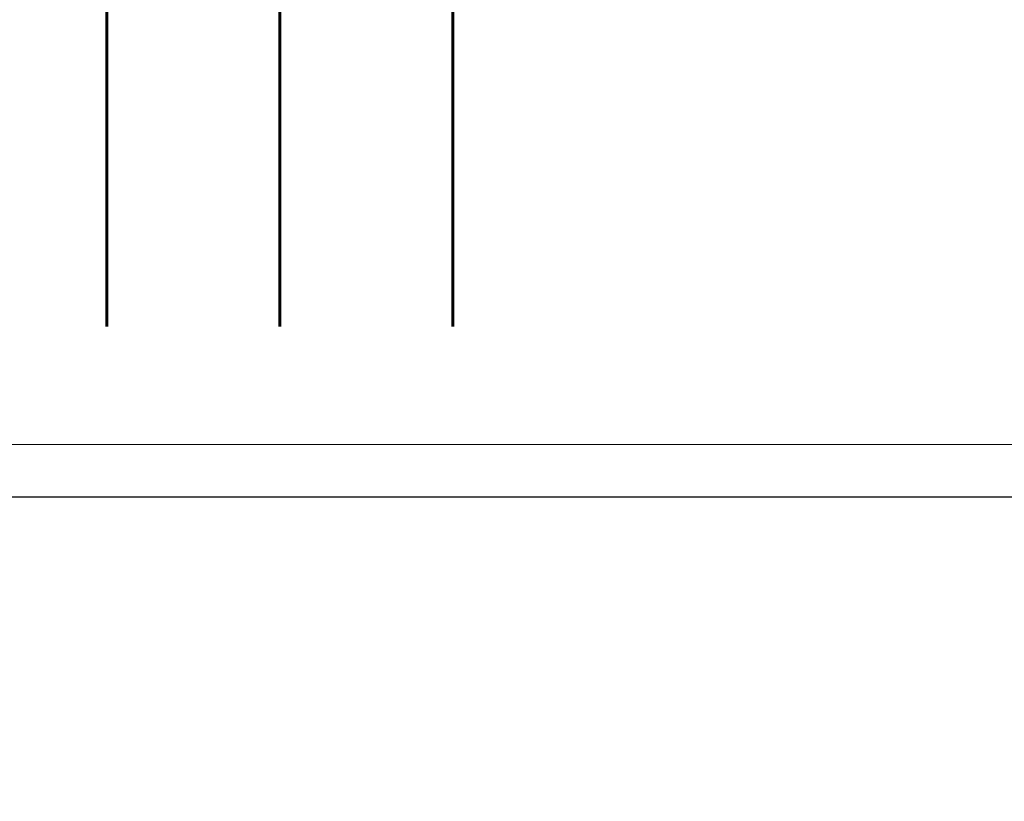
# Model space of a CAD drawing. Header units: millimetres. Extents: x -4784 to -1089, y 53657 to 55321.
# Tile 25 of 32: x -2367 to -2349, y 54263 to 54278. Entities that reach past the tile are written whole.
import ezdxf
from ezdxf.lldxf.tags import DXFTag

# ---------------------------------------------------------------- set-up
doc = ezdxf.new("R2010")
doc.units = ezdxf.units.MM
doc.linetypes.add('GCAD_ISO03W100', pattern=[30, 12, -18])
doc.layers.add('-- Budynek', color=7, linetype='Continuous')
doc.layers.add('-- WODA', color=5, linetype='Continuous')
for name, color, linetype, lineweight in [('0.CIENKA', 7, 'Continuous', 5), ('0.OPISY', 7, 'Continuous', 13), ('0.PRZERYWANA', 7, 'GCAD_ISO03W100', 5)]:
    doc.layers.add(name, color=color, linetype=linetype, lineweight=lineweight)
doc.styles.add('SIMPLEX', font='simplex.shx', dxfattribs={"width": 0.45, "height": 8})
tags = doc.linetypes.add('DASH', pattern=[15, 10, -5]).pattern_tags.tags
tags[6:7] = [DXFTag(74, 4), DXFTag(75, 0), DXFTag(340, '0'), DXFTag(46, 0.0), DXFTag(50, 0.0), DXFTag(44, 0.0), DXFTag(45, 0.0)]
tags[4:5] = [DXFTag(74, 4), DXFTag(75, 0), DXFTag(340, '0'), DXFTag(46, 0.0), DXFTag(50, 0.0), DXFTag(44, 0.0), DXFTag(45, 0.0)]

# ---------------------------------------------------------------- blocks, each defined once
blk = doc.blocks.new('zw$C48D')
at = {"layer": '-- Budynek', "color": 50, "linetype": 'DASH'}
blk.add_lwpolyline([(-403.186, -22), (-20.437, -22), (-20.437, -125.882)], dxfattribs=at)

msp = doc.modelspace()

# ---------------------------------------------------------------- linework, layer by layer
at = {"layer": '0.CIENKA', "transparency": 16777216}
msp.add_lwpolyline([(-2488.164, 54290.816), (-2488.164, 54269.816), (-2095.064, 54269.785), (-2095.064, 54269.785), (-2095.064, 54014.785), (-2074.064, 54014.785)], dxfattribs=at)
at = {"layer": '0.PRZERYWANA', "transparency": 16777216}
msp.add_arc((-2282.016, 54653.608), 418.141, 240.46139, 299.82316, dxfattribs=at)

# ---------------------------------------------------------------- texts
at = {"layer": '0.OPISY', "ltscale": 2, "transparency": 16777216, "insert": (-2419.523, 54286.944), "char_height": 14.976, "width": 89.64071, "attachment_point": 1, "style": 'SIMPLEX'}
msp.add_mtext('\\pxql;Hmur= 77cm', dxfattribs=at)

# ---------------------------------------------------------------- next in the draw order: block references
at = {"layer": '-- WODA'}
msp.add_blockref('zw$C48D', (-2074.064, 54290.844), dxfattribs=at)

doc.saveas('drawing.dxf')
